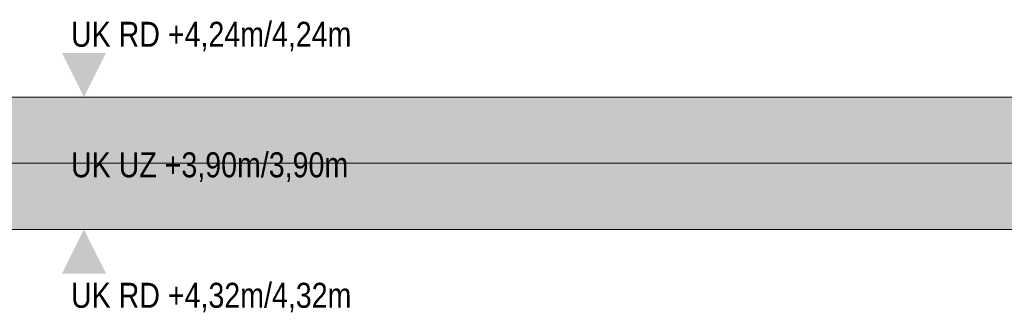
# Model space of a CAD drawing. Extents: x -620 to 300, y 62 to 1162.
# Tile 86 of 256: x -47 to 13, y 600 to 618. Entities that reach past the tile are written whole.
import ezdxf
from ezdxf.lldxf.tags import DXFTag

# ---------------------------------------------------------------- set-up
doc = ezdxf.new("R2010")
doc.units = 0
doc.layers.get('0').update_dxf_attribs({"lineweight": 13})
for name, color, linetype, lineweight, true_color in [('00_Beschriftung UZ', 3, 'Continuous', 35, 0x00ff00), ('30 -35 Decken- 1 Konstruktion-Träger- Stahlbeton', 7, 'Continuous', 13, 0x33aa00), ('iwb_Schraffur_Unterzug', 7, 'Continuous', 5, 0xffffcc)]:
    doc.layers.add(name, color=color, linetype=linetype, lineweight=lineweight, true_color=true_color)
doc.layers.add('70 -71 Achsen- 1 Gebäudeachsen', color=7, linetype='STRICHPUNKT2-A06G94XR8I', lineweight=18)
doc.styles.get("Standard").update_dxf_attribs({"font": 'ARIALN.TTF'})
tags = doc.linetypes.add('fein_strichliert-A06G94XS8I', pattern=[4, 1, -2, 1]).pattern_tags.tags
tags[8:9] = [DXFTag(74, 4), DXFTag(75, 0), DXFTag(340, '0'), DXFTag(46, 0.0), DXFTag(50, 0.0), DXFTag(44, 0.0), DXFTag(45, 0.0)]
tags[6:7] = [DXFTag(74, 4), DXFTag(75, 0), DXFTag(340, '0'), DXFTag(46, 0.0), DXFTag(50, 0.0), DXFTag(44, 0.0), DXFTag(45, 0.0)]
tags[4:5] = [DXFTag(74, 4), DXFTag(75, 0), DXFTag(340, '0'), DXFTag(46, 0.0), DXFTag(50, 0.0), DXFTag(44, 0.0), DXFTag(45, 0.0)]
tags = doc.linetypes.add('STRICHPUNKT2-A06G94XR8I', pattern=[12.7, 6.35, -3.175, 0, -3.175]).pattern_tags.tags
tags[10:11] = [DXFTag(74, 4), DXFTag(75, 0), DXFTag(340, '0'), DXFTag(46, 0.0), DXFTag(50, 0.0), DXFTag(44, 0.0), DXFTag(45, 0.0)]
tags[8:9] = [DXFTag(74, 4), DXFTag(75, 0), DXFTag(340, '0'), DXFTag(46, 0.0), DXFTag(50, 0.0), DXFTag(44, 0.0), DXFTag(45, 0.0)]
tags[6:7] = [DXFTag(74, 4), DXFTag(75, 0), DXFTag(340, '0'), DXFTag(46, 0.0), DXFTag(50, 0.0), DXFTag(44, 0.0), DXFTag(45, 0.0)]
tags[4:5] = [DXFTag(74, 4), DXFTag(75, 0), DXFTag(340, '0'), DXFTag(46, 0.0), DXFTag(50, 0.0), DXFTag(44, 0.0), DXFTag(45, 0.0)]

# ---------------------------------------------------------------- blocks, each defined once
blk = doc.blocks.new('Referenz-A06G94XT8I')
at = {"layer": '00_Beschriftung UZ', "color": 0, "linetype": 'Continuous', "lineweight": -2, "ltscale": 0.13}
for points in [[(-44.412, 616.124), (-43.08, 613.453), (-41.741, 616.122)], [(-44.412, 610.783), (-43.08, 613.453), (-41.741, 610.785)], [(-44.412, 608.124), (-43.08, 605.453), (-41.741, 608.122)], [(-44.412, 602.783), (-43.08, 605.453), (-41.741, 602.785)]]:
    blk.add_solid(points, dxfattribs=at)
at = {"layer": '30 -35 Decken- 1 Konstruktion-Träger- Stahlbeton', "color": 0, "linetype": 'fein_strichliert-A06G94XS8I', "lineweight": -2, "ltscale": 0.13}
for p, q in [((76.501, 613.453), (-451.58, 613.453)), ((76.501, 605.453), (-451.58, 605.453))]:
    blk.add_line(p, q, dxfattribs=at)
at = {"layer": '70 -71 Achsen- 1 Gebäudeachsen', "color": 0, "linetype": 'STRICHPUNKT2-A06G94XR8I', "lineweight": -2, "ltscale": 0.13}
blk.add_line((-538.631, 609.453), (76.501, 609.453), dxfattribs=at)
at = {"layer": '00_Beschriftung UZ', "color": 0, "linetype": 'ByBlock', "lineweight": -2, "ltscale": 0.13, "char_height": 1.51033, "attachment_point": 1}
for s, insert in [('{\\fArial Narrow;UK RD +4,24m/4,24m}', (-43.861, 618.004)), ('{\\fArial Narrow;UK UZ +3,90m/3,90m}', (-43.861, 610.116)), ('{\\fArial Narrow;UK RD +4,32m/4,32m}', (-43.861, 602.229))]:
    blk.add_mtext(s, dxfattribs=dict(at, insert=insert))
blk = doc.blocks.new('Referenz-A06G94XV8I')
at = {"layer": 'iwb_Schraffur_Unterzug', "linetype": 'Continuous', "ltscale": 0.13}
for points in [[(-538.631, 613.453), (76.501, 613.453), (76.501, 607.295)], [(-538.631, 613.453), (76.501, 607.295), (-538.631, 609.79)], [(-538.631, 609.79), (76.501, 607.295), (76.501, 605.453)], [(-538.631, 609.79), (76.501, 605.453), (-538.631, 605.453)]]:
    blk.add_solid(points, dxfattribs=at)

msp = doc.modelspace()

# ---------------------------------------------------------------- block references
at = {"color": 8, "lineweight": 13, "ltscale": 0.13, "true_color": 0x808080}
msp.add_blockref('Referenz-A06G94XT8I', (0, 0), dxfattribs=at)
at = {"color": 8, "lineweight": 25, "ltscale": 0.25, "true_color": 0x808080}
msp.add_blockref('Referenz-A06G94XV8I', (0, 0), dxfattribs=at)

doc.saveas('drawing.dxf')
